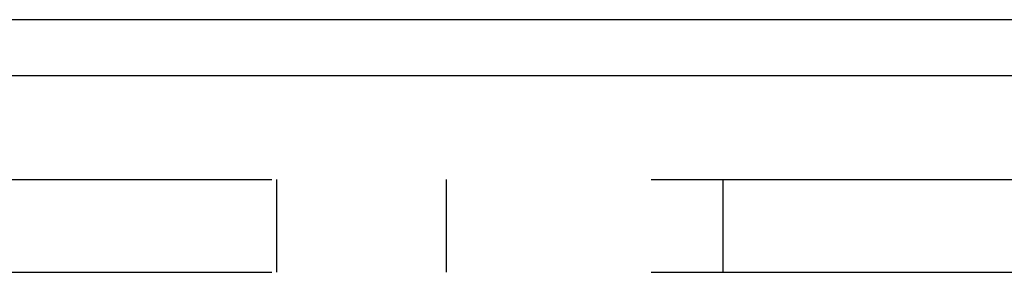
# Model space of a CAD drawing. Header units: inches. Extents: x 0 to 77.3, y 0 to 50.
# Tile 8 of 52: x 7.015 to 8.118, y 30.536 to 30.819. Entities that reach past the tile are written whole.
import ezdxf

# ---------------------------------------------------------------- set-up
doc = ezdxf.new("R2010")
doc.units = ezdxf.units.IN
doc.header["$LTSCALE"] = 4.25
doc.header["$MEASUREMENT"] = 0
doc.linetypes.add('HIDDEN', pattern=[0.2, 0.1, -0.1])
doc.layers.get('0').update_dxf_attribs({"linetype": 'CONTINUOUS'})
doc.layers.add('DEFAULT_2', color=8, linetype='HIDDEN')

msp = doc.modelspace()

# ---------------------------------------------------------------- linework, layer by layer
at = {"color": 3, "linetype": 'Continuous'}
for p, q in [((12.992787, 30.81936), (3.542787, 30.81936)), ((12.992787, 30.75636), (3.540787, 30.75636))]:
    msp.add_line(p, q, dxfattribs=at)
at = {"layer": 'DEFAULT_2', "color": 8, "linetype": 'HIDDEN'}
for p, q in [((6.022787, 30.64036), (10.272787, 30.64036)), ((7.302887, 30.64036), (7.302887, 30.53636)), ((7.492887, 30.64036), (7.492887, 30.53636)), ((7.802887, 30.64036), (7.802887, 30.53636)), ((6.022787, 30.53636), (10.272787, 30.53636))]:
    msp.add_line(p, q, dxfattribs=at)

doc.saveas('drawing.dxf')
